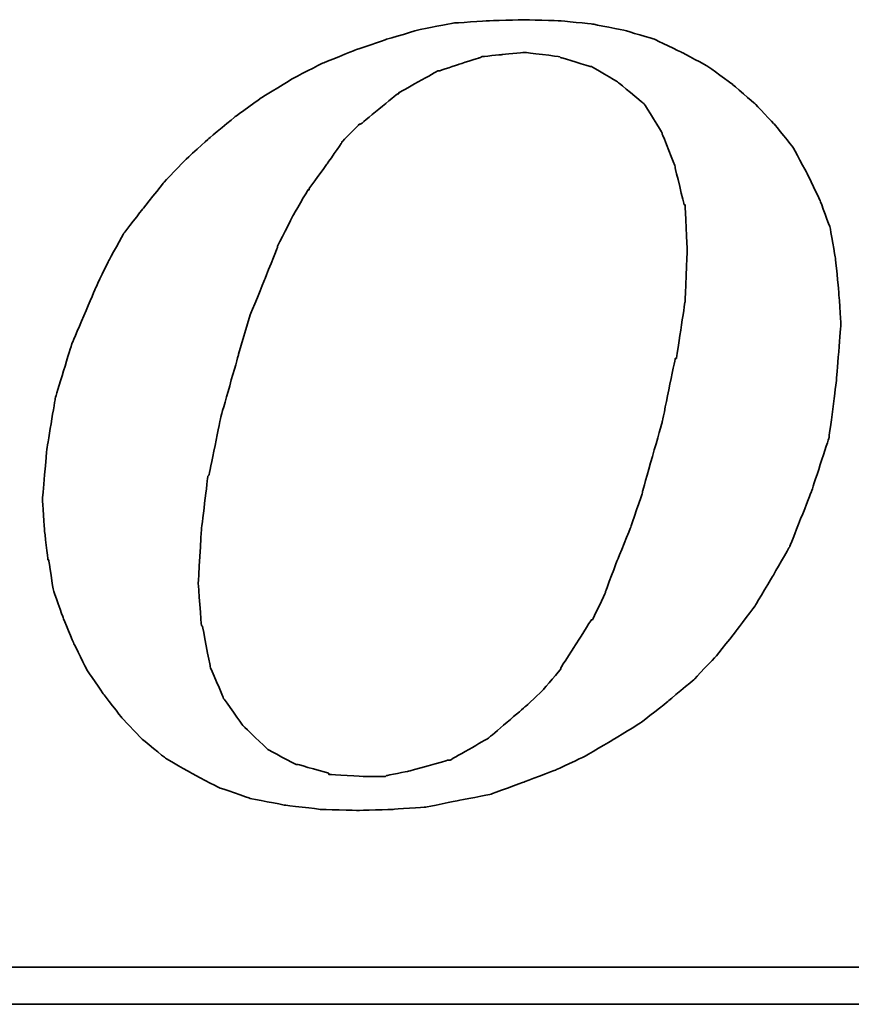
# Model space of a CAD drawing. Header units: millimetres. Extents: x 30 to 432, y -380 to -244.
# Tile 37 of 55: x 325.39 to 329.12, y -342.9 to -338.49. Entities that reach past the tile are written whole.
import ezdxf

# ---------------------------------------------------------------- set-up
doc = ezdxf.new("R2010")
doc.units = ezdxf.units.MM
doc.header["$LTSCALE"] = 0.15
doc.layers.add('DIM', color=4, linetype='CONTINUOUS')
doc.layers.add('layer 1', color=7, linetype='CONTINUOUS')

# ---------------------------------------------------------------- blocks, each defined once
blk = doc.blocks.new('TBI MOTION logo(完整正式版)')
at = {"layer": 'layer 1', "color": 22, "lineweight": 35}
for points, knots in [([(-11.34375, -6.98375), (-11.34375, -6.98375), (-10.91375, -7.43875), (-10.91375, -7.43875), (-10.91375, -7.43875), (-10.91375, -7.43875), (-10.38625, -7.87125), (-10.38625, -7.87125), (-10.38625, -7.87125), (-10.38625, -7.87125), (-9.81125, -8.20375), (-9.81125, -8.20375), (-9.81125, -8.20375), (-9.81125, -8.20375), (-9.21125, -8.51875), (-9.21125, -8.51875), (-9.21125, -8.51875), (-9.21125, -8.51875), (-8.51625, -8.75875), (-8.51625, -8.75875), (-8.51625, -8.75875), (-8.51625, -8.75875), (-7.77125, -8.90375), (-7.77125, -8.90375), (-7.77125, -8.90375), (-7.77125, -8.90375), (-6.97875, -8.99875), (-6.97875, -8.99875), (-6.97875, -8.99875), (-6.97875, -8.99875), (-6.14125, -9.02375), (-6.14125, -9.02375), (-6.14125, -9.02375), (-6.14125, -9.02375), (-5.37125, -8.99875), (-5.37125, -8.99875), (-5.37125, -8.99875), (-5.37125, -8.99875), (-4.65375, -8.94875), (-4.65375, -8.94875), (-4.65375, -8.94875), (-4.65375, -8.94875), (-3.93375, -8.80625), (-3.93375, -8.80625), (-3.93375, -8.80625), (-3.93375, -8.80625), (-3.21375, -8.66375), (-3.21375, -8.66375), (-3.21375, -8.66375), (-3.21375, -8.66375), (-2.49375, -8.39875), (-2.49375, -8.39875), (-2.49375, -8.39875), (-2.49375, -8.39875), (-1.79875, -8.13375), (-1.79875, -8.13375), (-1.79875, -8.13375), (-1.79875, -8.13375), (-1.17375, -7.84375), (-1.17375, -7.84375), (-1.17375, -7.84375), (-1.17375, -7.84375), (-0.52375, -7.46375), (-0.52375, -7.46375), (-0.52375, -7.46375), (-0.52375, -7.46375), (0.10124, -7.07875), (0.10124, -7.07875), (0.10124, -7.07875), (0.10124, -7.07875), (0.67625, -6.62375), (0.67625, -6.62375), (0.67625, -6.62375), (0.67625, -6.62375), (1.24874, -6.14375), (1.24874, -6.14375), (1.24874, -6.14375), (1.24874, -6.14375), (1.72874, -5.64125), (1.72874, -5.64125), (1.72874, -5.64125), (1.72874, -5.64125), (2.18624, -5.06375), (2.18624, -5.06375), (2.18624, -5.06375), (2.18624, -5.06375), (2.61625, -4.48874), (2.61625, -4.48874), (2.61625, -4.48874), (2.61625, -4.48874), (3.00125, -3.83874), (3.00125, -3.83874), (3.00125, -3.83874), (3.00125, -3.83874), (3.36124, -3.21374), (3.36124, -3.21374), (3.36124, -3.21374), (3.36124, -3.21374), (3.84374, -1.99125), (3.84374, -1.99125), (3.84374, -1.99125), (3.84374, -1.99125), (4.22625, -0.81875), (4.22625, -0.81875), (4.22625, -0.81875), (4.22625, -0.81875), (4.39125, 0.45624), (4.39125, 0.45624), (4.39125, 0.45624), (4.39125, 0.45624), (4.48874, 1.70124), (4.48874, 1.70124), (4.48874, 1.70124), (4.48874, 1.70124), (4.43874, 2.44625), (4.43874, 2.44625), (4.43874, 2.44625), (4.43874, 2.44625), (4.36874, 3.14125), (4.36874, 3.14125), (4.36874, 3.14125), (4.36874, 3.14125), (4.25125, 3.81125), (4.25125, 3.81125), (4.25125, 3.81125), (4.25125, 3.81125), (4.03124, 4.41125), (4.03124, 4.41125), (4.03124, 4.41125), (4.03124, 4.41125), (3.74374, 5.01125), (3.74374, 5.01125), (3.74374, 5.01125), (3.74374, 5.01125), (3.43124, 5.58875), (3.43124, 5.58875), (3.43124, 5.58875), (3.43124, 5.58875), (3.02625, 6.09125), (3.02625, 6.09125), (3.02625, 6.09125), (3.02625, 6.09125), (2.59374, 6.54875), (2.59374, 6.54875), (2.59374, 6.54875), (2.59374, 6.54875), (2.09124, 6.98125), (2.09124, 6.98125), (2.09124, 6.98125), (2.09124, 6.98125), (1.56124, 7.36625), (1.56124, 7.36625), (1.56124, 7.36625), (1.56124, 7.36625), (0.98624, 7.67625), (0.98624, 7.67625), (0.98624, 7.67625), (0.98624, 7.67625), (0.38624, 7.96375), (0.38624, 7.96375), (0.38624, 7.96375), (0.38624, 7.96375), (-0.25875, 8.15625), (-0.25875, 8.15625), (-0.25875, 8.15625), (-0.25875, 8.15625), (-0.98125, 8.30125), (-0.98125, 8.30125), (-0.98125, 8.30125), (-0.98125, 8.30125), (-1.70124, 8.37125), (-1.70124, 8.37125), (-1.70124, 8.37125), (-1.70124, 8.37125), (-2.49375, 8.39624), (-2.49375, 8.39624), (-2.49375, 8.39624), (-2.49375, 8.39624), (-3.28625, 8.37125), (-3.28625, 8.37125), (-3.28625, 8.37125), (-3.28625, 8.37125), (-4.05125, 8.32125), (-4.05125, 8.32125), (-4.05125, 8.32125), (-4.05125, 8.32125), (-4.77375, 8.18125), (-4.77375, 8.18125), (-4.77375, 8.18125), (-4.77375, 8.18125), (-5.51625, 7.96375), (-5.51625, 7.96375), (-5.51625, 7.96375), (-5.51625, 7.96375), (-6.21125, 7.72625), (-6.21125, 7.72625), (-6.21125, 7.72625), (-6.21125, 7.72625), (-6.92875, 7.43625), (-6.92875, 7.43625), (-6.92875, 7.43625), (-6.92875, 7.43625), (-7.57875, 7.10125), (-7.57875, 7.10125), (-7.57875, 7.10125), (-7.57875, 7.10125), (-8.24875, 6.69125), (-8.24875, 6.69125), (-8.24875, 6.69125), (-8.24875, 6.69125), (-8.84875, 6.26125), (-8.84875, 6.26125), (-8.84875, 6.26125), (-8.84875, 6.26125), (-9.42625, 5.78125), (-9.42625, 5.78125), (-9.42625, 5.78125), (-9.42625, 5.78125), (-9.95375, 5.30125), (-9.95375, 5.30125), (-9.95375, 5.30125), (-9.95375, 5.30125), (-10.43375, 4.79624), (-10.43375, 4.79624), (-10.43375, 4.79624), (-10.43375, 4.79624), (-10.88875, 4.22125), (-10.88875, 4.22125), (-10.88875, 4.22125), (-10.88875, 4.22125), (-11.29875, 3.69375), (-11.29875, 3.69375), (-11.29875, 3.69375), (-11.29875, 3.69375), (-11.63375, 3.09125), (-11.63375, 3.09125), (-11.63375, 3.09125), (-11.63375, 3.09125), (-11.91875, 2.49625), (-11.91875, 2.49625), (-11.91875, 2.49625), (-11.91875, 2.49625), (-12.44875, 1.24625), (-12.44875, 1.24625), (-12.44875, 1.24625), (-12.44875, 1.24625), (-12.80875, 0.06874), (-12.80875, 0.06874), (-12.80875, 0.06874), (-12.80875, 0.06874), (-12.99875, -1.07875), (-12.99875, -1.07875), (-12.99875, -1.07875), (-12.99875, -1.07875), (-13.09375, -2.18375), (-13.09375, -2.18375), (-13.09375, -2.18375), (-13.09375, -2.18375), (-13.04875, -2.85375), (-13.04875, -2.85375), (-13.04875, -2.85375), (-13.04875, -2.85375), (-12.97375, -3.50375), (-12.97375, -3.50375), (-12.97375, -3.50375), (-12.97375, -3.50375), (-12.95375, -3.50375), (-12.95375, -3.50375), (-12.95375, -3.50375), (-12.95375, -3.50375), (-12.85375, -4.17375), (-12.85375, -4.17375), (-12.85375, -4.17375), (-12.85375, -4.17375), (-12.63875, -4.77624), (-12.63875, -4.77624), (-12.63875, -4.77624), (-12.63875, -4.77624), (-12.39875, -5.35125), (-12.39875, -5.35125), (-12.39875, -5.35125), (-12.39875, -5.35125), (-12.11375, -5.92875), (-12.11375, -5.92875), (-12.11375, -5.92875), (-12.11375, -5.92875), (-11.75375, -6.45375), (-11.75375, -6.45375), (-11.75375, -6.45375), (-11.75375, -6.45375), (-11.34375, -6.98375), (-11.34375, -6.98375)], [0, 0, 0, 0, 0.01369863, 0.01369863, 0.01369863, 0.01369864, 0.02739726, 0.02739726, 0.02739726, 0.02739727, 0.04109589, 0.04109589, 0.04109589, 0.0410959, 0.05479452, 0.05479452, 0.05479452, 0.05479453, 0.06849315, 0.06849315, 0.06849315, 0.06849316, 0.08219178, 0.08219178, 0.08219178, 0.08219179, 0.09589041, 0.09589041, 0.09589041, 0.09589042, 0.10958904, 0.10958904, 0.10958904, 0.10958905, 0.12328767, 0.12328767, 0.12328767, 0.12328768, 0.1369863, 0.1369863, 0.1369863, 0.13698631, 0.15068493, 0.15068493, 0.15068493, 0.15068494, 0.16438356, 0.16438356, 0.16438356, 0.16438357, 0.17808219, 0.17808219, 0.17808219, 0.1780822, 0.19178082, 0.19178082, 0.19178082, 0.19178083, 0.20547945, 0.20547945, 0.20547945, 0.20547946, 0.21917808, 0.21917808, 0.21917808, 0.21917809, 0.23287671, 0.23287671, 0.23287671, 0.23287672, 0.24657534, 0.24657534, 0.24657534, 0.24657535, 0.26027397, 0.26027397, 0.26027397, 0.26027398, 0.2739726, 0.2739726, 0.2739726, 0.27397261, 0.28767123, 0.28767123, 0.28767123, 0.28767124, 0.30136986, 0.30136986, 0.30136986, 0.30136987, 0.31506849, 0.31506849, 0.31506849, 0.3150685, 0.32876712, 0.32876712, 0.32876712, 0.32876713, 0.34246575, 0.34246575, 0.34246575, 0.34246576, 0.35616438, 0.35616438, 0.35616438, 0.35616439, 0.36986301, 0.36986301, 0.36986301, 0.36986302, 0.38356164, 0.38356164, 0.38356164, 0.38356165, 0.39726027, 0.39726027, 0.39726027, 0.39726028, 0.4109589, 0.4109589, 0.4109589, 0.41095891, 0.42465753, 0.42465753, 0.42465753, 0.42465754, 0.43835616, 0.43835616, 0.43835616, 0.43835617, 0.45205479, 0.45205479, 0.45205479, 0.4520548, 0.46575342, 0.46575342, 0.46575342, 0.46575343, 0.47945205, 0.47945205, 0.47945205, 0.47945206, 0.49315068, 0.49315068, 0.49315068, 0.49315069, 0.50684932, 0.50684932, 0.50684932, 0.50684933, 0.52054795, 0.52054795, 0.52054795, 0.52054796, 0.53424658, 0.53424658, 0.53424658, 0.53424659, 0.54794521, 0.54794521, 0.54794521, 0.54794522, 0.56164384, 0.56164384, 0.56164384, 0.56164385, 0.57534247, 0.57534247, 0.57534247, 0.57534248, 0.5890411, 0.5890411, 0.5890411, 0.58904111, 0.60273973, 0.60273973, 0.60273973, 0.60273974, 0.61643836, 0.61643836, 0.61643836, 0.61643837, 0.63013699, 0.63013699, 0.63013699, 0.630137, 0.64383562, 0.64383562, 0.64383562, 0.64383563, 0.65753425, 0.65753425, 0.65753425, 0.65753426, 0.67123288, 0.67123288, 0.67123288, 0.67123289, 0.68493151, 0.68493151, 0.68493151, 0.68493152, 0.69863014, 0.69863014, 0.69863014, 0.69863015, 0.71232877, 0.71232877, 0.71232877, 0.71232878, 0.7260274, 0.7260274, 0.7260274, 0.72602741, 0.73972603, 0.73972603, 0.73972603, 0.73972604, 0.75342466, 0.75342466, 0.75342466, 0.75342467, 0.76712329, 0.76712329, 0.76712329, 0.7671233, 0.78082192, 0.78082192, 0.78082192, 0.78082193, 0.79452055, 0.79452055, 0.79452055, 0.79452056, 0.80821918, 0.80821918, 0.80821918, 0.80821919, 0.82191781, 0.82191781, 0.82191781, 0.82191782, 0.83561644, 0.83561644, 0.83561644, 0.83561645, 0.84931507, 0.84931507, 0.84931507, 0.84931508, 0.8630137, 0.8630137, 0.8630137, 0.86301371, 0.87671233, 0.87671233, 0.87671233, 0.87671234, 0.89041096, 0.89041096, 0.89041096, 0.89041097, 0.90410959, 0.90410959, 0.90410959, 0.9041096, 0.91780822, 0.91780822, 0.91780822, 0.91780823, 0.93150685, 0.93150685, 0.93150685, 0.93150686, 0.94520548, 0.94520548, 0.94520548, 0.94520549, 0.95890411, 0.95890411, 0.95890411, 0.95890412, 0.97260274, 0.97260274, 0.97260274, 0.97260275, 0.98630137, 0.98630137, 0.98630137, 0.98630138, 1, 1, 1, 1]), ([(-8.77875, 1.03124), (-8.77875, 1.03124), (-8.51625, 1.89625), (-8.51625, 1.89625), (-8.51625, 1.89625), (-8.51625, 1.89625), (-8.20375, 2.66375), (-8.20375, 2.66375), (-8.20375, 2.66375), (-8.20375, 2.66375), (-7.91625, 3.38125), (-7.91625, 3.38125), (-7.91625, 3.38125), (-7.91625, 3.38125), (-7.91625, 3.40624), (-7.91625, 3.40624), (-7.91625, 3.40624), (-7.91625, 3.40624), (-7.57875, 4.07624), (-7.57875, 4.07624), (-7.57875, 4.07624), (-7.57875, 4.07624), (-7.24375, 4.65125), (-7.24375, 4.65125), (-7.24375, 4.65125), (-7.24375, 4.65125), (-7.21875, 4.65125), (-7.21875, 4.65125), (-7.21875, 4.65125), (-7.21875, 4.65125), (-7.21875, 4.67624), (-7.21875, 4.67624), (-7.21875, 4.67624), (-7.21875, 4.67624), (-6.83625, 5.20375), (-6.83625, 5.20375), (-6.83625, 5.20375), (-6.83625, 5.20375), (-6.49875, 5.68625), (-6.49875, 5.68625), (-6.49875, 5.68625), (-6.49875, 5.68625), (-6.49875, 5.70625), (-6.49875, 5.70625), (-6.49875, 5.70625), (-6.49875, 5.70625), (-6.11625, 6.09125), (-6.11625, 6.09125), (-6.11625, 6.09125), (-6.11625, 6.09125), (-6.09125, 6.09125), (-6.09125, 6.09125), (-6.09125, 6.09125), (-6.09125, 6.09125), (-5.27375, 6.76625), (-5.27375, 6.76625), (-5.27375, 6.76625), (-5.27375, 6.76625), (-5.24875, 6.76625), (-5.24875, 6.76625), (-5.24875, 6.76625), (-5.24875, 6.76625), (-5.24875, 6.78625), (-5.24875, 6.78625), (-5.24875, 6.78625), (-5.24875, 6.78625), (-4.38875, 7.26624), (-4.38875, 7.26624), (-4.38875, 7.26624), (-4.38875, 7.26624), (-4.36125, 7.26624), (-4.36125, 7.26624), (-4.36125, 7.26624), (-4.36125, 7.26624), (-3.93375, 7.41125), (-3.93375, 7.41125), (-3.93375, 7.41125), (-3.93375, 7.41125), (-3.47375, 7.55625), (-3.47375, 7.55625), (-3.47375, 7.55625), (-3.47375, 7.55625), (-3.45375, 7.55625), (-3.45375, 7.55625), (-3.45375, 7.55625), (-3.45375, 7.55625), (-3.42875, 7.58124), (-3.42875, 7.58124), (-3.42875, 7.58124), (-3.42875, 7.58124), (-2.97375, 7.62625), (-2.97375, 7.62625), (-2.97375, 7.62625), (-2.97375, 7.62625), (-2.49375, 7.67625), (-2.49375, 7.67625), (-2.49375, 7.67625), (-2.49375, 7.67625), (-2.46875, 7.67625), (-2.46875, 7.67625), (-2.46875, 7.67625), (-2.46875, 7.67625), (-1.70124, 7.58124), (-1.70124, 7.58124), (-1.70124, 7.58124), (-1.70124, 7.58124), (-1.67875, 7.55625), (-1.67875, 7.55625), (-1.67875, 7.55625), (-1.67875, 7.55625), (-1.65375, 7.55625), (-1.65375, 7.55625), (-1.65375, 7.55625), (-1.65375, 7.55625), (-1.03125, 7.36625), (-1.03125, 7.36625), (-1.03125, 7.36625), (-1.03125, 7.36625), (-1.00625, 7.36625), (-1.00625, 7.36625), (-1.00625, 7.36625), (-1.00625, 7.36625), (-0.43124, 7.02624), (-0.43124, 7.02624), (-0.43124, 7.02624), (-0.43124, 7.02624), (-0.40625, 7.00624), (-0.40625, 7.00624), (-0.40625, 7.00624), (-0.40625, 7.00624), (0.12124, 6.57124), (0.12124, 6.57124), (0.12124, 6.57124), (0.12124, 6.57124), (0.14624, 6.54875), (0.14624, 6.54875), (0.14624, 6.54875), (0.14624, 6.54875), (0.17124, 6.52375), (0.17124, 6.52375), (0.17124, 6.52375), (0.17124, 6.52375), (0.55625, 5.89875), (0.55625, 5.89875), (0.55625, 5.89875), (0.55625, 5.89875), (0.55625, 5.87625), (0.55625, 5.87625), (0.55625, 5.87625), (0.55625, 5.87625), (0.84124, 5.15625), (0.84124, 5.15625), (0.84124, 5.15625), (0.84124, 5.15625), (0.84124, 5.13125), (0.84124, 5.13125), (0.84124, 5.13125), (0.84124, 5.13125), (1.03624, 4.31875), (1.03624, 4.31875), (1.03624, 4.31875), (1.03624, 4.31875), (1.05624, 4.31875), (1.05624, 4.31875), (1.05624, 4.31875), (1.05624, 4.31875), (1.05624, 4.29125), (1.05624, 4.29125), (1.05624, 4.29125), (1.05624, 4.29125), (1.10625, 3.33125), (1.10625, 3.33125), (1.10625, 3.33125), (1.10625, 3.33125), (1.10625, 3.30875), (1.10625, 3.30875), (1.10625, 3.30875), (1.10625, 3.30875), (1.05624, 2.20624), (1.05624, 2.20624), (1.05624, 2.20624), (1.05624, 2.20624), (1.05624, 2.18124), (1.05624, 2.18124), (1.05624, 2.18124), (1.05624, 2.18124), (0.86624, 0.93624), (0.86624, 0.93624), (0.86624, 0.93624), (0.86624, 0.93624), (0.84124, 0.93624), (0.84124, 0.93624), (0.84124, 0.93624), (0.84124, 0.93624), (0.55625, -0.45874), (0.55625, -0.45874), (0.55625, -0.45874), (0.55625, -0.45874), (0.12124, -1.99125), (0.12124, -1.99125), (0.12124, -1.99125), (0.12124, -1.99125), (0.12124, -2.01874), (0.12124, -2.01874), (0.12124, -2.01874), (0.12124, -2.01874), (-0.13874, -2.78375), (-0.13874, -2.78375), (-0.13874, -2.78375), (-0.13874, -2.78375), (-0.43124, -3.50375), (-0.43124, -3.50375), (-0.43124, -3.50375), (-0.43124, -3.50375), (-0.69375, -4.19875), (-0.69375, -4.19875), (-0.69375, -4.19875), (-0.69375, -4.19875), (-0.69375, -4.22375), (-0.69375, -4.22375), (-0.69375, -4.22375), (-0.69375, -4.22375), (-0.98125, -4.82374), (-0.98125, -4.82374), (-0.98125, -4.82374), (-0.98125, -4.82374), (-1.00625, -4.82374), (-1.00625, -4.82374), (-1.00625, -4.82374), (-1.00625, -4.82374), (-1.33875, -5.35125), (-1.33875, -5.35125), (-1.33875, -5.35125), (-1.33875, -5.35125), (-1.67875, -5.87875), (-1.67875, -5.87875), (-1.67875, -5.87875), (-1.67875, -5.87875), (-1.67875, -5.90375), (-1.67875, -5.90375), (-1.67875, -5.90375), (-1.67875, -5.90375), (-2.05875, -6.35875), (-2.05875, -6.35875), (-2.05875, -6.35875), (-2.05875, -6.35875), (-2.08375, -6.38375), (-2.08375, -6.38375), (-2.08375, -6.38375), (-2.08375, -6.38375), (-2.46875, -6.74375), (-2.46875, -6.74375), (-2.46875, -6.74375), (-2.46875, -6.74375), (-3.25875, -7.41625), (-3.25875, -7.41625), (-3.25875, -7.41625), (-3.25875, -7.41625), (-3.28625, -7.43875), (-3.28625, -7.43875), (-3.28625, -7.43875), (-3.28625, -7.43875), (-4.12375, -7.91875), (-4.12375, -7.91875), (-4.12375, -7.91875), (-4.12375, -7.91875), (-4.14875, -7.91875), (-4.14875, -7.91875), (-4.14875, -7.91875), (-4.14875, -7.91875), (-4.17125, -7.91875), (-4.17125, -7.91875), (-4.17125, -7.91875), (-4.17125, -7.91875), (-5.03375, -8.15875), (-5.03375, -8.15875), (-5.03375, -8.15875), (-5.03375, -8.15875), (-5.51625, -8.25625), (-5.51625, -8.25625), (-5.51625, -8.25625), (-5.51625, -8.25625), (-5.54125, -8.27875), (-5.54125, -8.27875), (-5.54125, -8.27875), (-5.54125, -8.27875), (-5.56375, -8.27875), (-5.56375, -8.27875), (-5.56375, -8.27875), (-5.56375, -8.27875), (-5.99625, -8.27875), (-5.99625, -8.27875), (-5.99625, -8.27875), (-5.99625, -8.27875), (-6.76375, -8.23125), (-6.76375, -8.23125), (-6.76375, -8.23125), (-6.76375, -8.23125), (-6.78875, -8.23125), (-6.78875, -8.23125), (-6.78875, -8.23125), (-6.78875, -8.23125), (-6.78875, -8.20375), (-6.78875, -8.20375), (-6.78875, -8.20375), (-6.78875, -8.20375), (-7.45875, -8.01375), (-7.45875, -8.01375), (-7.45875, -8.01375), (-7.45875, -8.01375), (-7.48375, -8.01375), (-7.48375, -8.01375), (-7.48375, -8.01375), (-7.48375, -8.01375), (-7.50875, -8.01375), (-7.50875, -8.01375), (-7.50875, -8.01375), (-7.50875, -8.01375), (-8.13125, -7.67875), (-8.13125, -7.67875), (-8.13125, -7.67875), (-8.13125, -7.67875), (-8.15625, -7.65375), (-8.15625, -7.65375), (-8.15625, -7.65375), (-8.15625, -7.65375), (-8.65875, -7.17375), (-8.65875, -7.17375), (-8.65875, -7.17375), (-8.65875, -7.17375), (-8.68375, -7.14875), (-8.68375, -7.14875), (-8.68375, -7.14875), (-8.68375, -7.14875), (-9.08875, -6.57375), (-9.08875, -6.57375), (-9.08875, -6.57375), (-9.08875, -6.57375), (-9.11375, -6.54875), (-9.11375, -6.54875), (-9.11375, -6.54875), (-9.11375, -6.54875), (-9.11375, -6.52875), (-9.11375, -6.52875), (-9.11375, -6.52875), (-9.11375, -6.52875), (-9.40375, -5.85375), (-9.40375, -5.85375), (-9.40375, -5.85375), (-9.40375, -5.85375), (-9.40375, -5.82875), (-9.40375, -5.82875), (-9.40375, -5.82875), (-9.40375, -5.82875), (-9.56875, -4.96875), (-9.56875, -4.96875), (-9.56875, -4.96875), (-9.56875, -4.96875), (-9.59375, -4.94375), (-9.59375, -4.94375), (-9.59375, -4.94375), (-9.59375, -4.94375), (-9.66375, -4.03375), (-9.66375, -4.03375), (-9.66375, -4.03375), (-9.66375, -4.03375), (-9.66375, -4.00875), (-9.66375, -4.00875), (-9.66375, -4.00875), (-9.66375, -4.00875), (-9.59375, -2.85375), (-9.59375, -2.85375), (-9.59375, -2.85375), (-9.59375, -2.85375), (-9.45125, -1.65875), (-9.45125, -1.65875), (-9.45125, -1.65875), (-9.45125, -1.65875), (-9.42625, -1.63375), (-9.42625, -1.63375), (-9.42625, -1.63375), (-9.42625, -1.63375), (-9.16125, -0.33875), (-9.16125, -0.33875), (-9.16125, -0.33875), (-9.16125, -0.33875), (-8.77875, 1.00624), (-8.77875, 1.00624), (-8.77875, 1.00624), (-8.77875, 1.00624), (-8.77875, 1.03124), (-8.77875, 1.03124)], [0, 0, 0, 0, 0.01020408, 0.01020408, 0.01020408, 0.01020409, 0.02040816, 0.02040816, 0.02040816, 0.02040817, 0.03061224, 0.03061224, 0.03061224, 0.03061225, 0.04081633, 0.04081633, 0.04081633, 0.04081634, 0.05102041, 0.05102041, 0.05102041, 0.05102042, 0.06122449, 0.06122449, 0.06122449, 0.0612245, 0.07142857, 0.07142857, 0.07142857, 0.07142858, 0.08163265, 0.08163265, 0.08163265, 0.08163266, 0.09183673, 0.09183673, 0.09183673, 0.09183674, 0.10204082, 0.10204082, 0.10204082, 0.10204083, 0.1122449, 0.1122449, 0.1122449, 0.11224491, 0.12244898, 0.12244898, 0.12244898, 0.12244899, 0.13265306, 0.13265306, 0.13265306, 0.13265307, 0.14285714, 0.14285714, 0.14285714, 0.14285715, 0.15306122, 0.15306122, 0.15306122, 0.15306123, 0.16326531, 0.16326531, 0.16326531, 0.16326532, 0.17346939, 0.17346939, 0.17346939, 0.1734694, 0.18367347, 0.18367347, 0.18367347, 0.18367348, 0.19387755, 0.19387755, 0.19387755, 0.19387756, 0.20408163, 0.20408163, 0.20408163, 0.20408164, 0.21428571, 0.21428571, 0.21428571, 0.21428572, 0.2244898, 0.2244898, 0.2244898, 0.22448981, 0.23469388, 0.23469388, 0.23469388, 0.23469389, 0.24489796, 0.24489796, 0.24489796, 0.24489797, 0.25510204, 0.25510204, 0.25510204, 0.25510205, 0.26530612, 0.26530612, 0.26530612, 0.26530613, 0.2755102, 0.2755102, 0.2755102, 0.27551021, 0.28571429, 0.28571429, 0.28571429, 0.2857143, 0.29591837, 0.29591837, 0.29591837, 0.29591838, 0.30612245, 0.30612245, 0.30612245, 0.30612246, 0.31632653, 0.31632653, 0.31632653, 0.31632654, 0.32653061, 0.32653061, 0.32653061, 0.32653062, 0.33673469, 0.33673469, 0.33673469, 0.3367347, 0.34693878, 0.34693878, 0.34693878, 0.34693879, 0.35714286, 0.35714286, 0.35714286, 0.35714287, 0.36734694, 0.36734694, 0.36734694, 0.36734695, 0.37755102, 0.37755102, 0.37755102, 0.37755103, 0.3877551, 0.3877551, 0.3877551, 0.38775511, 0.39795918, 0.39795918, 0.39795918, 0.39795919, 0.40816327, 0.40816327, 0.40816327, 0.40816328, 0.41836735, 0.41836735, 0.41836735, 0.41836736, 0.42857143, 0.42857143, 0.42857143, 0.42857144, 0.43877551, 0.43877551, 0.43877551, 0.43877552, 0.44897959, 0.44897959, 0.44897959, 0.4489796, 0.45918367, 0.45918367, 0.45918367, 0.45918368, 0.46938776, 0.46938776, 0.46938776, 0.46938777, 0.47959184, 0.47959184, 0.47959184, 0.47959185, 0.48979592, 0.48979592, 0.48979592, 0.48979593, 0.5, 0.5, 0.5, 0.50000001, 0.51020408, 0.51020408, 0.51020408, 0.51020409, 0.52040816, 0.52040816, 0.52040816, 0.52040817, 0.53061224, 0.53061224, 0.53061224, 0.53061225, 0.54081633, 0.54081633, 0.54081633, 0.54081634, 0.55102041, 0.55102041, 0.55102041, 0.55102042, 0.56122449, 0.56122449, 0.56122449, 0.5612245, 0.57142857, 0.57142857, 0.57142857, 0.57142858, 0.58163265, 0.58163265, 0.58163265, 0.58163266, 0.59183673, 0.59183673, 0.59183673, 0.59183674, 0.60204082, 0.60204082, 0.60204082, 0.60204083, 0.6122449, 0.6122449, 0.6122449, 0.61224491, 0.62244898, 0.62244898, 0.62244898, 0.62244899, 0.63265306, 0.63265306, 0.63265306, 0.63265307, 0.64285714, 0.64285714, 0.64285714, 0.64285715, 0.65306122, 0.65306122, 0.65306122, 0.65306123, 0.66326531, 0.66326531, 0.66326531, 0.66326532, 0.67346939, 0.67346939, 0.67346939, 0.6734694, 0.68367347, 0.68367347, 0.68367347, 0.68367348, 0.69387755, 0.69387755, 0.69387755, 0.69387756, 0.70408163, 0.70408163, 0.70408163, 0.70408164, 0.71428571, 0.71428571, 0.71428571, 0.71428572, 0.7244898, 0.7244898, 0.7244898, 0.72448981, 0.73469388, 0.73469388, 0.73469388, 0.73469389, 0.74489796, 0.74489796, 0.74489796, 0.74489797, 0.75510204, 0.75510204, 0.75510204, 0.75510205, 0.76530612, 0.76530612, 0.76530612, 0.76530613, 0.7755102, 0.7755102, 0.7755102, 0.77551021, 0.78571429, 0.78571429, 0.78571429, 0.7857143, 0.79591837, 0.79591837, 0.79591837, 0.79591838, 0.80612245, 0.80612245, 0.80612245, 0.80612246, 0.81632653, 0.81632653, 0.81632653, 0.81632654, 0.82653061, 0.82653061, 0.82653061, 0.82653062, 0.83673469, 0.83673469, 0.83673469, 0.8367347, 0.84693878, 0.84693878, 0.84693878, 0.84693879, 0.85714286, 0.85714286, 0.85714286, 0.85714287, 0.86734694, 0.86734694, 0.86734694, 0.86734695, 0.87755102, 0.87755102, 0.87755102, 0.87755103, 0.8877551, 0.8877551, 0.8877551, 0.88775511, 0.89795918, 0.89795918, 0.89795918, 0.89795919, 0.90816327, 0.90816327, 0.90816327, 0.90816328, 0.91836735, 0.91836735, 0.91836735, 0.91836736, 0.92857143, 0.92857143, 0.92857143, 0.92857144, 0.93877551, 0.93877551, 0.93877551, 0.93877552, 0.94897959, 0.94897959, 0.94897959, 0.9489796, 0.95918367, 0.95918367, 0.95918367, 0.95918368, 0.96938776, 0.96938776, 0.96938776, 0.96938777, 0.97959184, 0.97959184, 0.97959184, 0.97959185, 0.98979592, 0.98979592, 0.98979592, 0.98979593, 1, 1, 1, 1]), ([(75.90875, -9.47875), (75.90875, -9.47875), (75.90875, -12.28625), (75.90875, -12.28625), (75.90875, -12.28625), (75.90875, -12.28625), (75.90875, -12.47875), (75.90875, -12.47875), (75.90875, -12.47875), (75.90875, -12.47875), (75.71625, -12.47875), (75.71625, -12.47875), (75.71625, -12.47875), (75.71625, -12.47875), (-88.32875, -12.47875), (-88.32875, -12.47875), (-88.32875, -12.47875), (-88.32875, -12.47875), (-88.32875, -13.29375), (-88.32875, -13.29375), (-88.32875, -13.29375), (-88.32875, -13.29375), (82.89125, -13.29375), (82.89125, -13.29375), (82.89125, -13.29375), (82.89125, -13.29375), (75.90875, -9.47875), (75.90875, -9.47875)], [0, 0, 0, 0, 0.14285714, 0.14285714, 0.14285714, 0.14285715, 0.28571429, 0.28571429, 0.28571429, 0.2857143, 0.42857143, 0.42857143, 0.42857143, 0.42857144, 0.57142857, 0.57142857, 0.57142857, 0.57142858, 0.71428571, 0.71428571, 0.71428571, 0.71428572, 0.85714286, 0.85714286, 0.85714286, 0.85714287, 1, 1, 1, 1])]:
    blk.add_open_spline(points, degree=3, knots=knots, dxfattribs=at)

msp = doc.modelspace()

# ---------------------------------------------------------------- block references
at = {"layer": 'DIM', "color": 0, "xscale": 0.203283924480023, "yscale": 0.203283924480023, "zscale": 0.203283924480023}
msp.add_blockref('TBI MOTION logo(完整正式版)', (328.1585, -340.2015), dxfattribs=at)

doc.saveas('drawing.dxf')
